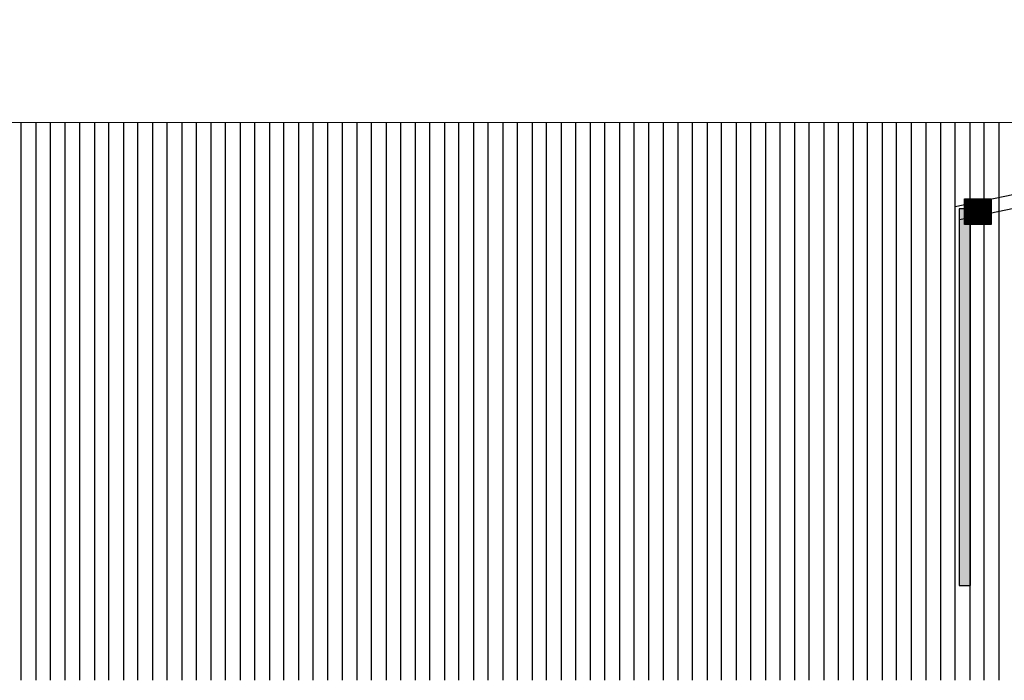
# Model space of a CAD drawing. Header units: centimetres. Extents: x -16053 to 7031, y -7778 to 254.
# Tile 249 of 256: x 1075 to 1718, y -993 to -562. Entities that reach past the tile are written whole.
import ezdxf

# ---------------------------------------------------------------- set-up
doc = ezdxf.new("R2010")
doc.units = ezdxf.units.CM
doc.header["$MEASUREMENT"] = 0
doc.layers.get('0').update_dxf_attribs({"linetype": 'CONTINUOUS'})
doc.layers.add('2DE_TXTPFN', color=151, linetype='CONTINUOUS')

msp = doc.modelspace()

# ---------------------------------------------------------------- hatches: boundary and pattern name
at = {"layer": '2DE_TXTPFN'}
h = msp.add_hatch(dxfattribs=at)
h.set_pattern_fill('ANSI31', color=254, style=0)
h.set_pattern_definition([(45, (-1843.66048, 3092.61974), (-0.0883883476, 0.0883883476), [])])
h.paths.add_polyline_path([(1692.022, -679.131), (1709.347, -679.131), (1709.347, -695.809), (1692.022, -695.809)])
msp.add_hatch(color=254, dxfattribs=at).paths.add_polyline_path([(1688.565, -931.59), (1695.899, -931.59), (1695.899, -685.618), (1688.565, -685.618)])

# ---------------------------------------------------------------- linework, layer by layer
at = {"color": 8, "linetype": 'Continuous', "lineweight": 18, "true_color": 0x767676}
msp.add_lwpolyline([(-287.904, -629.369), (2094.936, -629.369)], dxfattribs=at)
at = {"color": 8, "linetype": 'Continuous', "lineweight": 25}
for points in [[(1076.155, -993.372), (1076.155, -629.369), (1076.155, -629.369)], [(1085.913, -993.372), (1085.913, -629.369), (1085.913, -629.369)], [(1095.339, -993.372), (1095.339, -629.369), (1095.339, -629.369)], [(1104.931, -993.372), (1104.931, -629.369), (1104.931, -629.369)], [(1114.358, -993.372), (1114.358, -629.369), (1114.358, -629.369)], [(1124.116, -993.372), (1124.116, -629.369), (1124.116, -629.369)], [(1133.377, -993.372), (1133.377, -629.369), (1133.377, -629.369)], [(1143.134, -993.372), (1143.134, -629.369), (1143.134, -629.369)], [(1152.396, -993.372), (1152.396, -629.369), (1152.396, -629.369)], [(1162.153, -993.372), (1162.153, -629.369), (1162.153, -629.369)], [(1171.414, -993.372), (1171.414, -629.369), (1171.414, -629.369)], [(1181.172, -993.372), (1181.172, -629.369), (1181.172, -629.369)], [(1190.599, -993.372), (1190.599, -629.369), (1190.599, -629.369)], [(1200.191, -993.372), (1200.191, -629.369), (1200.191, -629.369)], [(1209.617, -993.372), (1209.617, -629.369), (1209.617, -629.369)], [(1219.375, -993.372), (1219.375, -629.369), (1219.375, -629.369)], [(1228.636, -993.372), (1228.636, -629.369), (1228.636, -629.369)], [(1238.394, -993.372), (1238.394, -629.369), (1238.394, -629.369)], [(1247.655, -993.372), (1247.655, -629.369), (1247.655, -629.369)], [(1257.412, -993.372), (1257.412, -629.369), (1257.412, -629.369)], [(1266.674, -993.372), (1266.674, -629.369), (1266.674, -629.369)], [(1276.431, -993.372), (1276.431, -629.369), (1276.431, -629.369)], [(1285.858, -993.372), (1285.858, -629.369), (1285.858, -629.369)], [(1295.45, -993.372), (1295.45, -629.369), (1295.45, -629.369)], [(1304.877, -993.372), (1304.877, -629.369), (1304.877, -629.369)], [(1314.634, -993.372), (1314.634, -629.369), (1314.634, -629.369)], [(1323.895, -993.372), (1323.895, -629.369), (1323.895, -629.369)], [(1333.653, -993.372), (1333.653, -629.369), (1333.653, -629.369)], [(1342.914, -993.372), (1342.914, -629.369), (1342.914, -629.369)], [(1352.672, -993.372), (1352.672, -629.369), (1352.672, -629.369)], [(1361.933, -993.372), (1361.933, -629.369), (1361.933, -629.369)], [(1371.69, -993.372), (1371.69, -629.369), (1371.69, -629.369)], [(1381.117, -993.372), (1381.117, -629.369), (1381.117, -629.369)], [(1390.709, -993.372), (1390.709, -629.369), (1390.709, -629.369)], [(1400.136, -993.372), (1400.136, -629.369), (1400.136, -629.369)], [(1409.893, -993.372), (1409.893, -629.369), (1409.893, -629.369)], [(1419.155, -993.372), (1419.155, -629.369), (1419.155, -629.369)], [(1428.912, -993.372), (1428.912, -629.369), (1428.912, -629.369)], [(1438.173, -993.372), (1438.173, -629.369), (1438.173, -629.369)], [(1447.931, -993.372), (1447.931, -629.369), (1447.931, -629.369)], [(1457.192, -993.372), (1457.192, -629.369), (1457.192, -629.369)], [(1466.95, -993.372), (1466.95, -629.369), (1466.95, -629.369)], [(1476.376, -993.372), (1476.376, -629.369), (1476.376, -629.369)], [(1485.968, -993.372), (1485.968, -629.369), (1485.968, -629.369)], [(1495.395, -993.372), (1495.395, -629.369), (1495.395, -629.369)], [(1505.152, -993.372), (1505.152, -629.369), (1505.152, -629.369)], [(1514.414, -993.372), (1514.414, -629.369), (1514.414, -629.369)], [(1524.171, -993.372), (1524.171, -629.369), (1524.171, -629.369)], [(1533.433, -993.372), (1533.433, -629.369), (1533.433, -629.369)], [(1543.19, -993.372), (1543.19, -629.369), (1543.19, -629.369)], [(1552.451, -993.372), (1552.451, -629.369), (1552.451, -629.369)], [(1562.209, -993.372), (1562.209, -629.369), (1562.209, -629.369)], [(1571.635, -993.372), (1571.635, -629.369), (1571.635, -629.369)], [(1581.228, -993.372), (1581.228, -629.369), (1581.228, -629.369)], [(1590.654, -993.372), (1590.654, -629.369), (1590.654, -629.369)], [(1600.412, -993.372), (1600.412, -629.369), (1600.412, -629.369)], [(1609.673, -993.372), (1609.673, -629.369), (1609.673, -629.369)], [(1619.43, -993.372), (1619.43, -629.369), (1619.43, -629.369)], [(1628.692, -993.372), (1628.692, -629.369), (1628.692, -629.369)], [(1638.449, -993.372), (1638.449, -629.369), (1638.449, -629.369)], [(1647.711, -993.372), (1647.711, -629.369), (1647.711, -629.369)], [(1657.468, -993.372), (1657.468, -629.369), (1657.468, -629.369)], [(1666.895, -993.372), (1666.895, -629.369), (1666.895, -629.369)], [(1676.487, -993.372), (1676.487, -629.369), (1676.487, -629.369)], [(1685.913, -993.372), (1685.913, -629.369), (1685.913, -629.369)], [(1695.671, -993.372), (1695.671, -629.369), (1695.671, -629.369)], [(1704.932, -993.372), (1704.932, -629.369), (1704.932, -629.369)], [(1714.69, -993.372), (1714.69, -629.369), (1714.69, -629.369)]]:
    msp.add_lwpolyline(points, dxfattribs=at)
at = {"layer": '2DE_TXTPFN'}
for points in [[(1686.006, -684.219), (2271.317, -562.22)], [(1688.826, -692.681), (2274.138, -570.683)]]:
    msp.add_lwpolyline(points, dxfattribs=at)
for points in [[(1692.022, -679.131), (1709.347, -679.131), (1709.347, -695.809), (1692.022, -695.809)], [(1688.565, -931.59), (1695.899, -931.59), (1695.899, -685.618), (1688.565, -685.618)]]:
    msp.add_lwpolyline(points, close=True, dxfattribs=at)

doc.saveas('drawing.dxf')
